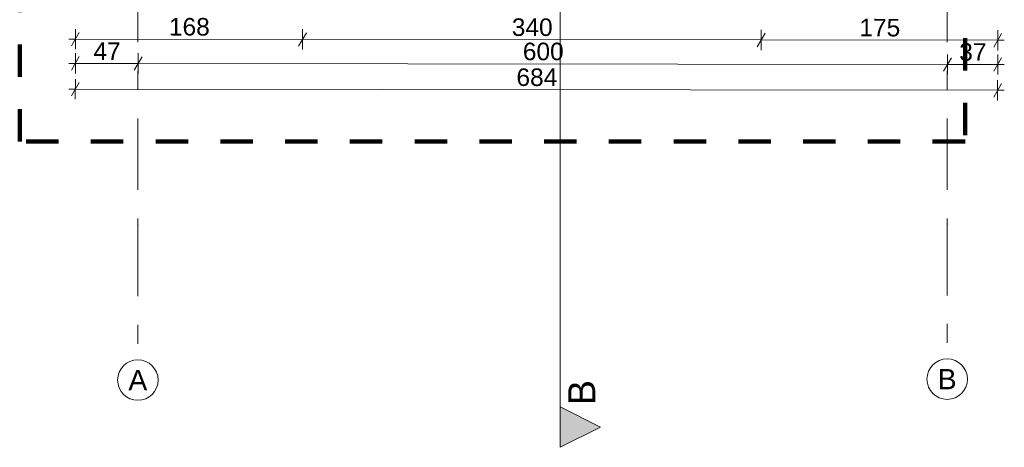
# Model space of a CAD drawing. Header units: centimetres. Extents: x -204 to 5262, y -330 to 4352.
# Tile 1 of 18: x -46 to 684, y -330 to -14. Entities that reach past the tile are written whole.
import ezdxf
from ezdxf.enums import TextEntityAlignment as Align

# ---------------------------------------------------------------- set-up
doc = ezdxf.new("R2010")
doc.units = ezdxf.units.CM
doc.header["$MEASUREMENT"] = 0
doc.linetypes.add('Przerywana', pattern=[48, 24, -24])
doc.linetypes.add('Przerywana podwójnie', pattern=[109.361107, 52.916665, -21.166666, 14.111111, -21.166666])
doc.layers.add('103-Z Zakres opracowania_Nr_pióra__255', color=7, linetype='Continuous', lineweight=140, true_color=0x00a400)
for name, color, linetype in [('299-A Wymiary Opisy', 7, 'Continuous'), ('410-K Osie główne', 7, 'Continuous'), ('840-G Znaczniki ogólne', 7, 'Continuous')]:
    doc.layers.add(name, color=color, linetype=linetype)
for name, color, linetype, lineweight in [('299-A Wymiary Opisy_Nr_pióra__11', 7, 'Continuous', 0), ('410-K Osie główne_Nr_pióra__11', 7, 'Continuous', 0), ('410-K Osie główne_Nr_pióra__7', 7, 'Continuous', 20), ('840-G Znaczniki ogólne_Nr_pióra__11', 7, 'Continuous', 0)]:
    doc.layers.add(name, color=color, linetype=linetype, lineweight=lineweight)
doc.styles.add('STYL_AUTOMATYCZNY_1', font='arial.ttf')
doc.styles.add('STYL_AUTOMATYCZNY_2', font='arial.ttf')
doc.dimstyles.new('STYL_AUTOMATYCZNY__1', dxfattribs={"dimtxt": 13, "dimasz": 7.6, "dimexe": 0.18, "dimexo": 0.0625, "dimgap": 0, "dimtad": 1, "dimdec": 0, "dimzin": 0, "dimdsep": 46, "dimtxsty": 'STYL_AUTOMATYCZNY_2', "dimblk": 'ARROWHEAD_2', "dimblk1": 'ARROWHEAD_2', "dimblk2": 'ARROWHEAD_2', "dimcen": 0.09, "dimclrd": 7, "dimclre": 7, "dimclrt": 7, "dimadec": 0, "dimazin": 0, "dimtfac": 1, "dimtdec": 4, "dimtmove": 0, "dimatfit": 3, "dimfxl": 0, "dimtolj": 1, "dimtzin": 0, "dimarcsym": 0})

# ---------------------------------------------------------------- blocks, each defined once
blk = doc.blocks.new('Standardowy znacznik osi[27]_1', base_point=(42.06, 3403.44))
at = {"layer": '410-K Osie główne_Nr_pióra__11', "color": 7, "linetype": 'Przerywana podwójnie', "lineweight": 0}
for p, q in [((42.06, 3303.44), (42.06, -165.65)), ((42.06, -165.65), (42.06, -265.65))]:
    blk.add_line(p, q, dxfattribs=at)
blk.add_point((42.06, -165.65), dxfattribs=at)
blk.add_point((42.06, -165.65), dxfattribs=at)
at = {"layer": '410-K Osie główne_Nr_pióra__7', "color": 7, "linetype": 'Continuous', "lineweight": 20}
blk.add_circle((42.06, -280.65), 15, dxfattribs=at)
at = {"layer": '410-K Osie główne_Nr_pióra__11', "color": 7, "lineweight": 0, "style": 'STYL_AUTOMATYCZNY_1'}
for tag, p in [('AC_MarkerText_1_0', (42.06, 3425.94)), ('AC_MarkerText_1_1', (42.06, -273.15))]:
    blk.add_attdef(tag, text='', height=15, rotation=360, dxfattribs=at).set_placement(p, align=Align.TOP_CENTER)
blk = doc.blocks.new('Standardowy znacznik osi[28]_1', base_point=(642.06, 3403.44))
at = {"layer": '410-K Osie główne_Nr_pióra__11', "color": 7, "linetype": 'Przerywana podwójnie', "lineweight": 0}
for p, q in [((642.06, 3303.44), (642.06, -164.96)), ((642.06, -164.96), (642.06, -264.96))]:
    blk.add_line(p, q, dxfattribs=at)
blk.add_point((642.06, -164.96), dxfattribs=at)
blk.add_point((642.06, -164.96), dxfattribs=at)
at = {"layer": '410-K Osie główne_Nr_pióra__7', "color": 7, "linetype": 'Continuous', "lineweight": 20}
blk.add_circle((642.06, -279.96), 15, dxfattribs=at)
at = {"layer": '410-K Osie główne_Nr_pióra__11', "color": 7, "lineweight": 0, "style": 'STYL_AUTOMATYCZNY_1'}
for tag, p in [('AC_MarkerText_1_0', (642.06, 3425.94)), ('AC_MarkerText_1_1', (642.06, -272.46))]:
    blk.add_attdef(tag, text='', height=15, rotation=360, dxfattribs=at).set_placement(p, align=Align.TOP_CENTER)
blk = doc.blocks.new('*D257')
at = {"layer": '299-A Wymiary Opisy_Nr_pióra__11', "color": 7, "linetype": 'Continuous', "lineweight": 0}
for p, q in [((-4.25, -35.54), (-4.23, -20.54)), ((-9.13, -28.04), (-4.24, -28.04)), ((-1.35, -23.04), (-7.14, -33.04)), ((-4.24, -28.04), (164.14, -28.25))]:
    blk.add_line(p, q, dxfattribs=at)
blk = doc.blocks.new('ARROWHEAD_2')
at = {"color": 0, "linetype": 'Continuous', "lineweight": 0}
for p, q in [((0, 0), (-1, 0)), ((-0.378, -0.655), (0.378, 0.655))]:
    blk.add_line(p, q, dxfattribs=at)
blk = doc.blocks.new('*D258')
at = {"layer": '299-A Wymiary Opisy_Nr_pióra__11', "color": 7, "linetype": 'Continuous', "lineweight": 0}
for p, q in [((-1.35, -23.04), (-7.14, -33.04)), ((-4.24, -28.04), (164.14, -28.25))]:
    blk.add_line(p, q, dxfattribs=at)
blk = doc.blocks.new('*D259')
at = {"layer": '299-A Wymiary Opisy_Nr_pióra__11', "color": 7, "linetype": 'Continuous', "lineweight": 0}
for p, q in [((164.13, -35.75), (164.15, -20.75)), ((-1.35, -23.04), (-7.14, -33.04)), ((-4.24, -28.04), (164.14, -28.25)), ((167.03, -23.26), (161.24, -33.25)), ((164.14, -28.25), (504.14, -28.68))]:
    blk.add_line(p, q, dxfattribs=at)
at = {"layer": '299-A Wymiary Opisy_Nr_pióra__11', "color": 7, "lineweight": 0, "insert": (65.08, -25.53), "char_height": 13, "attachment_point": 7, "rotation": 359.92802, "style": 'STYL_AUTOMATYCZNY_2'}
blk.add_mtext('\\A1;{\\pql;\\fArial|b0|i0|c238|p0;\\W1.000000;168}', dxfattribs=at)
blk = doc.blocks.new('*D260')
at = {"layer": '299-A Wymiary Opisy_Nr_pióra__11', "color": 7, "linetype": 'Continuous', "lineweight": 0}
for p, q in [((167.03, -23.26), (161.24, -33.25)), ((164.14, -28.25), (504.14, -28.68)), ((507.03, -23.68), (501.24, -33.68)), ((504.14, -28.68), (679.52, -28.9))]:
    blk.add_line(p, q, dxfattribs=at)
at = {"layer": '299-A Wymiary Opisy_Nr_pióra__11', "color": 7, "lineweight": 0, "insert": (319.27, -25.85), "char_height": 13, "attachment_point": 7, "rotation": 359.92802, "style": 'STYL_AUTOMATYCZNY_2'}
blk.add_mtext('\\A1;{\\pql;\\fArial|b0|i0|c238|p0;\\W1.000000;340}', dxfattribs=at)
blk = doc.blocks.new('*D261')
at = {"layer": '299-A Wymiary Opisy_Nr_pióra__11', "color": 7, "linetype": 'Continuous', "lineweight": 0}
for p, q in [((504.13, -36.18), (504.15, -21.18)), ((679.51, -36.4), (679.53, -21.4)), ((164.14, -28.25), (504.14, -28.68)), ((507.03, -23.68), (501.24, -33.68)), ((504.14, -28.68), (679.52, -28.9)), ((676.62, -33.9), (682.41, -23.9)), ((679.52, -28.9), (684.41, -28.91))]:
    blk.add_line(p, q, dxfattribs=at)
at = {"layer": '299-A Wymiary Opisy_Nr_pióra__11', "color": 7, "lineweight": 0, "insert": (576.96, -26.17), "char_height": 13, "attachment_point": 7, "rotation": 359.92802, "style": 'STYL_AUTOMATYCZNY_2'}
blk.add_mtext('\\A1;{\\pql;\\fArial|b0|i0|c238|p0;\\W1.000000;175}', dxfattribs=at)
blk = doc.blocks.new('*D262')
at = {"layer": '299-A Wymiary Opisy_Nr_pióra__11', "color": 7, "linetype": 'Continuous', "lineweight": 0}
for p, q in [((-1.37, -41), (-7.16, -51)), ((-4.28, -53.5), (-4.26, -38.5)), ((45.23, -41.06), (39.44, -51.05)), ((-9.16, -45.99), (-4.27, -46)), ((-4.27, -46), (42.33, -46.06))]:
    blk.add_line(p, q, dxfattribs=at)
at = {"layer": '299-A Wymiary Opisy_Nr_pióra__11', "color": 7, "lineweight": 0, "insert": (9.12, -43.42), "char_height": 13, "attachment_point": 7, "rotation": 359.92802, "style": 'STYL_AUTOMATYCZNY_2'}
blk.add_mtext('\\A1;{\\pql;\\fArial|b0|i0|c238|p0;\\W1.000000;47}', dxfattribs=at)
blk = doc.blocks.new('*D263')
at = {"layer": '299-A Wymiary Opisy_Nr_pióra__11', "color": 7, "linetype": 'Continuous', "lineweight": 0}
for p, q in [((45.23, -41.06), (39.44, -51.05)), ((42.32, -53.56), (42.34, -38.56)), ((645.22, -41.82), (639.44, -51.81)), ((642.32, -54.31), (642.34, -39.31)), ((-4.27, -46), (42.33, -46.06)), ((42.33, -46.06), (642.33, -46.81)), ((642.33, -46.81), (679.49, -46.86))]:
    blk.add_line(p, q, dxfattribs=at)
at = {"layer": '299-A Wymiary Opisy_Nr_pióra__11', "color": 7, "lineweight": 0, "insert": (327.46, -43.82), "char_height": 13, "attachment_point": 7, "rotation": 359.92802, "style": 'STYL_AUTOMATYCZNY_2'}
blk.add_mtext('\\A1;{\\pql;\\fArial|b0|i0|c238|p0;\\W1.000000;600}', dxfattribs=at)
blk = doc.blocks.new('*D264')
at = {"layer": '299-A Wymiary Opisy_Nr_pióra__11', "color": 7, "linetype": 'Continuous', "lineweight": 0}
for p, q in [((645.22, -41.82), (639.44, -51.81)), ((676.6, -51.86), (682.39, -41.86)), ((679.49, -54.36), (679.5, -39.36)), ((642.33, -46.81), (679.49, -46.86)), ((679.49, -46.86), (684.38, -46.86))]:
    blk.add_line(p, q, dxfattribs=at)
at = {"layer": '299-A Wymiary Opisy_Nr_pióra__11', "color": 7, "lineweight": 0, "insert": (651, -44.22), "char_height": 13, "attachment_point": 7, "rotation": 359.92802, "style": 'STYL_AUTOMATYCZNY_2'}
blk.add_mtext('\\A1;{\\pql;\\fArial|b0|i0|c238|p0;\\W1.000000;37}', dxfattribs=at)
blk = doc.blocks.new('*D265')
at = {"layer": '299-A Wymiary Opisy_Nr_pióra__11', "color": 7, "linetype": 'Continuous', "lineweight": 0}
for p, q in [((-4.3, -72.6), (-4.28, -57.6)), ((-9.18, -65.09), (-4.29, -65.1)), ((-1.4, -60.1), (-7.18, -70.1)), ((-4.29, -65.1), (679.47, -65.96)), ((676.58, -70.95), (682.36, -60.96)), ((679.46, -73.46), (679.48, -58.46)), ((679.47, -65.96), (684.36, -65.96))]:
    blk.add_line(p, q, dxfattribs=at)
at = {"layer": '299-A Wymiary Opisy_Nr_pióra__11', "color": 7, "lineweight": 0, "insert": (322.72, -62.91), "char_height": 13, "attachment_point": 7, "rotation": 359.92802, "style": 'STYL_AUTOMATYCZNY_2'}
blk.add_mtext('\\A1;{\\pql;\\fArial|b0|i0|c238|p0;\\W1.000000;684}', dxfattribs=at)
blk = doc.blocks.new('Płaszczyzna odcinająca_1_1', base_point=(355.16, 3496.5))
at = {"layer": '840-G Znaczniki ogólne', "linetype": 'Continuous', "lineweight": 0, "true_color": 0x000000}
blk.add_hatch(color=18, dxfattribs=at).paths.add_polyline_path([(355.16, -330.45), (385.16, -315.45), (355.16, -300.45)])
at = {"layer": '840-G Znaczniki ogólne_Nr_pióra__11', "color": 7, "linetype": 'Continuous', "lineweight": 0}
blk.add_line((355.16, 3481.5), (355.16, -300.45), dxfattribs=at)
at = {"layer": '840-G Znaczniki ogólne_Nr_pióra__11', "color": 7, "linetype": 'Continuous', "lineweight": 0, "flags": 128}
blk.add_lwpolyline([(355.16, -330.45), (355.16, -300.45), (385.16, -315.45)], close=True, dxfattribs=at)
at = {"layer": '840-G Znaczniki ogólne_Nr_pióra__11', "color": 7, "lineweight": 0, "insert": (381.16, -299.24), "char_height": 20, "attachment_point": 7, "rotation": 90, "style": 'STYL_AUTOMATYCZNY_2'}
blk.add_mtext('\\A1;{\\pql;\\pt0;\\fArial|b0|i0|c238|p0;\\W1.000000;B}', dxfattribs=at)

msp = doc.modelspace()

# ---------------------------------------------------------------- linework, layer by layer
at = {"layer": '103-Z Zakres opracowania_Nr_pióra__255', "color": 94, "linetype": 'Przerywana', "lineweight": 140, "true_color": 0x00a400}
msp.add_lwpolyline([(-45.53, 3079.63), (654.37, 3079.63), (654.37, 2747.81), (654.37, 2276.77), (655.29, 2276.77), (655.29, -103.95), (-45.53, -103.95)], close=True, dxfattribs=at)

# ---------------------------------------------------------------- block references
at = {"layer": '410-K Osie główne', "color": 7, "linetype": 'Continuous', "lineweight": 20}
ref = msp.add_blockref('Standardowy znacznik osi[27]_1', (42.06, 3403.44), dxfattribs=at)
ref.add_attrib('AC_MarkerText_1_1', 'A', dxfattribs={"layer": '410-K Osie główne_Nr_pióra__11', "color": 7, "lineweight": 0, "height": 15, "rotation": 360, "style": 'STYL_AUTOMATYCZNY_1'}).set_placement((42.06, -273.15), align=Align.TOP_CENTER)
ref = msp.add_blockref('Standardowy znacznik osi[28]_1', (642.06, 3403.44), dxfattribs=at)
ref.add_attrib('AC_MarkerText_1_1', 'B', dxfattribs={"layer": '410-K Osie główne_Nr_pióra__11', "color": 7, "lineweight": 0, "height": 15, "rotation": 360, "style": 'STYL_AUTOMATYCZNY_1'}).set_placement((642.06, -272.46), align=Align.TOP_CENTER)
at = {"layer": '840-G Znaczniki ogólne', "color": 7, "lineweight": 0}
msp.add_blockref('Płaszczyzna odcinająca_1_1', (355.16, 3496.5), dxfattribs=at)

# ---------------------------------------------------------------- dimensions: what is measured, and where the dimension line sits
at = {"layer": '299-A Wymiary Opisy', "color": 7, "linetype": 'Continuous', "lineweight": 0}
for base, p1, p2, angle, picture, middle, turn in [((-4.24, -28.04), (-4.21, -3.07), (-2.28, 1533.29), 359.92802, '*D257', (-4.24, -18.94), 359.92802), ((-4.24334638, -28.04131659), (-2.28195797, 1533.29037687), (-2.28195797, 1533.29037687), 359.92802348, '*D258', (-4.2429266, -18.94131027), 359.92802348), ((164.14, -28.25), (-2.28, 1533.29), (164.17, -3.28), 359.92802, '*D259', (79.93, -19.05), 359.92802), ((679.47, -65.96), (-4.21, -3.07), (679.55, -3.9), 359.92802, '*D265', (337.57, -56.43), 359.92802), ((42.33, -46.06), (-4.21, -3.07), (42.06, -265.65), 359.92802, '*D262', (19.02, -36.93), 359.92802), ((504.14, -28.68), (164.17, -3.28), (504.17, -3.71), 359.92802, '*D260', (334.12, -19.37), 359.92802), ((679.52, -28.9), (504.17, -3.71), (679.55, -3.9), 359.92802, '*D261', (591.81, -19.69), 359.92802), ((679.49, -46.86), (642.06, -264.96), (679.55, -3.9), 359.92802, '*D264', (660.9, -37.74), 359.92802), ((642.33, -46.81), (42.06, -265.65), (642.06, -264.96), 359.92802, '*D263', (342.31, -37.34), 359.92802)]:
    dim = msp.add_linear_dim(base=base, p1=p1, p2=p2, angle=angle, dimstyle='STYL_AUTOMATYCZNY__1', dxfattribs=at)
    dim.commit()
    dim.dimension.update_dxf_attribs({"geometry": picture, "text_midpoint": middle, "dimtype": 160, "text_rotation": turn})

doc.saveas('drawing.dxf')
